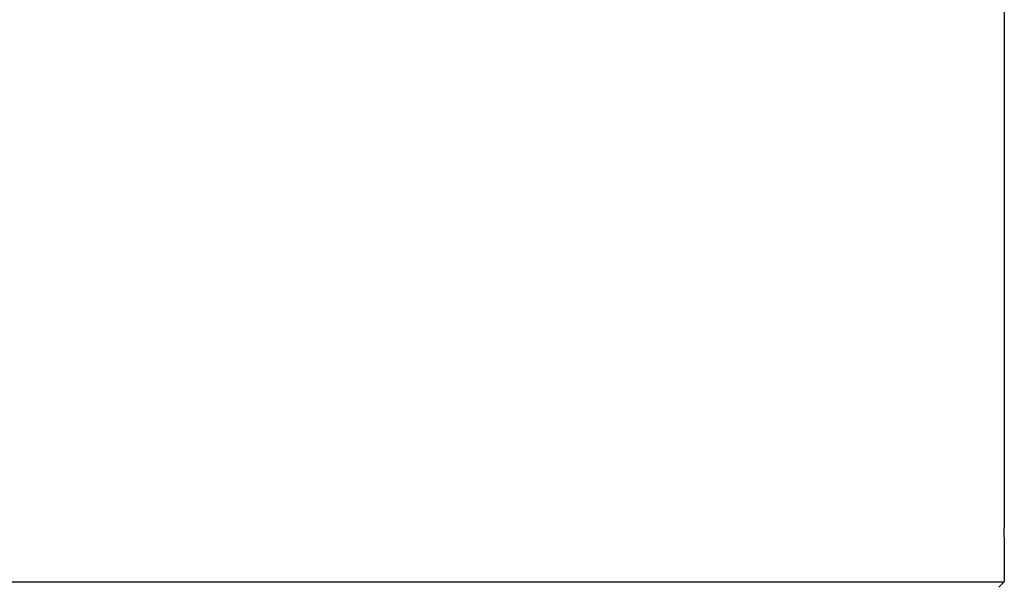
# Model space of a CAD drawing. Header units: millimetres. Extents: x 0 to 7374, y 0 to 4200.
# Tile 231 of 256: x 3112 to 3167, y 1945 to 1977. Entities that reach past the tile are written whole.
import ezdxf

# ---------------------------------------------------------------- set-up
doc = ezdxf.new("R2010")
doc.units = ezdxf.units.MM
doc.header["$LTSCALE"] = 0.2

# ---------------------------------------------------------------- blocks, each defined once
blk = doc.blocks.new('A$Ceaf76b09')
for p, q in [((330.5, 1070.082), (330.5, 1041)), ((330.498, 1040.5), (330.498, 1038)), ((178.5, 1038), (330.498, 1038)), ((330.198, 1037.7), (330.498, 1038))]:
    blk.add_line(p, q)
blk.add_open_spline([(330.498, 1040.5), (330.498, 1040.52), (330.498, 1040.54), (330.498, 1040.56), (330.498, 1040.58), (330.498, 1040.6), (330.498, 1040.619), (330.498, 1040.635), (330.499, 1040.65), (330.499, 1040.666), (330.499, 1040.684), (330.499, 1040.703), (330.499, 1040.721), (330.499, 1040.739), (330.499, 1040.756), (330.499, 1040.773), (330.499, 1040.787), (330.499, 1040.8), (330.499, 1040.812), (330.499, 1040.828), (330.499, 1040.843), (330.499, 1040.857), (330.499, 1040.871), (330.499, 1040.884), (330.499, 1040.896), (330.499, 1040.906), (330.499, 1040.915), (330.5, 1040.924), (330.5, 1040.935), (330.5, 1040.945), (330.5, 1040.953), (330.5, 1040.962), (330.5, 1040.969), (330.5, 1040.976), (330.5, 1040.98), (330.5, 1040.984), (330.5, 1040.988), (330.5, 1040.992), (330.5, 1040.995), (330.5, 1040.997), (330.5, 1040.999), (330.5, 1041), (330.5, 1041), (330.5, 1041), (330.5, 1041), (330.5, 1041)], degree=3, knots=[0, 0, 0, 0, 0.0382902, 0.0382902, 0.0382902, 0.0765922, 0.0765922, 0.0765922, 0.1074687, 0.1074687, 0.1074687, 0.1457597, 0.1457597, 0.1457597, 0.1840626, 0.1840626, 0.1840626, 0.2149373, 0.2149373, 0.2149373, 0.2532288, 0.2532288, 0.2532288, 0.2915321, 0.2915321, 0.2915321, 0.3224073, 0.3224073, 0.3224073, 0.3614413, 0.3614413, 0.3614413, 0.4004735, 0.4004735, 0.4004735, 0.4298784, 0.4298784, 0.4298784, 0.4649392, 0.4649392, 0.4649392, 0.5, 0.5, 0.5, 0.5001155, 0.5001155, 0.5001155, 0.5001155])

msp = doc.modelspace()

# ---------------------------------------------------------------- block references
msp.add_blockref('A$Ceaf76b09', (2836.026, 907.397))

doc.saveas('drawing.dxf')
